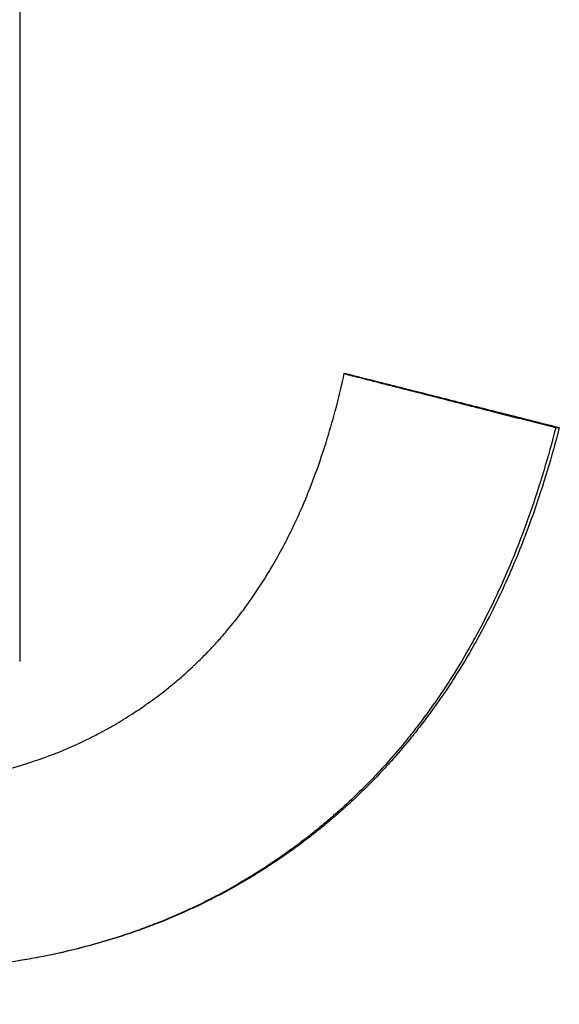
# Model space of a CAD drawing. Extents: x -1.73 to 1.71, y -0.04 to 7.54.
# Tile 8 of 12: x 0 to 0.08, y 5.43 to 5.58. Entities that reach past the tile are written whole.
import ezdxf

# ---------------------------------------------------------------- set-up
doc = ezdxf.new("R2010")
doc.units = 0
doc.header["$MEASUREMENT"] = 0
doc.linetypes.add('CHAIN', pattern=[0.7087, 0.4724, -0.0591, 0.1181, -0.0591])
doc.layers.get('0').update_dxf_attribs({"linetype": 'CONTINUOUS'})

msp = doc.modelspace()

# ---------------------------------------------------------------- linework, layer by layer
at = {"linetype": 'CHAIN'}
msp.add_line((0, 7.5375), (0, -0.045), dxfattribs=at)
msp.add_line((0.07928, 5.51869), (0.07981, 5.51869))
for points, knots in [([(-0.02222, 5.46564), (-0.01926, 5.46564), (-0.01637, 5.46578), (-0.01355, 5.46607), (-0.01074, 5.46635), (-0.008, 5.46678), (-0.00534, 5.46735), (-0.004, 5.46763), (-0.00269, 5.46795), (-0.0014, 5.46831), (0.00054, 5.46884), (0.00244, 5.46946), (0.00429, 5.47015), (0.00615, 5.47084), (0.00796, 5.47162), (0.00973, 5.47247), (0.01031, 5.47275), (0.0109, 5.47305), (0.01148, 5.47335), (0.01235, 5.4738), (0.01321, 5.47428), (0.01406, 5.47477), (0.01491, 5.47526), (0.01574, 5.47578), (0.01657, 5.47631), (0.01726, 5.47676), (0.01794, 5.47721), (0.01861, 5.47769), (0.01875, 5.47778), (0.01888, 5.47788), (0.01902, 5.47797), (0.01942, 5.47826), (0.01982, 5.47855), (0.02022, 5.47885), (0.02048, 5.47904), (0.02075, 5.47924), (0.02101, 5.47945), (0.02134, 5.4797), (0.02166, 5.47996), (0.02199, 5.48022), (0.02205, 5.48027), (0.02212, 5.48032), (0.02218, 5.48037), (0.02251, 5.48063), (0.02283, 5.4809), (0.02315, 5.48117), (0.02321, 5.48122), (0.02328, 5.48127), (0.02334, 5.48133), (0.02372, 5.48165), (0.0241, 5.48198), (0.02448, 5.48231), (0.0246, 5.48242), (0.02472, 5.48254), (0.02485, 5.48265), (0.0251, 5.48287), (0.02534, 5.4831), (0.02559, 5.48333), (0.02571, 5.48344), (0.02583, 5.48356), (0.02595, 5.48367), (0.0262, 5.4839), (0.02644, 5.48413), (0.02668, 5.48437), (0.0268, 5.48449), (0.02691, 5.48461), (0.02703, 5.48472), (0.02739, 5.48508), (0.02774, 5.48544), (0.02809, 5.48581), (0.02832, 5.48605), (0.02855, 5.4863), (0.02878, 5.48654), (0.02924, 5.48704), (0.02969, 5.48755), (0.03014, 5.48806), (0.03036, 5.48832), (0.03058, 5.48858), (0.0308, 5.48884), (0.03145, 5.48962), (0.0321, 5.49042), (0.03272, 5.49125), (0.03314, 5.49179), (0.03355, 5.49235), (0.03395, 5.49292), (0.03476, 5.49405), (0.03553, 5.49521), (0.03629, 5.49642), (0.03666, 5.49702), (0.03703, 5.49762), (0.03739, 5.49824), (0.03848, 5.5001), (0.0395, 5.50203), (0.04046, 5.50404), (0.0411, 5.50538), (0.04172, 5.50675), (0.0423, 5.50816), (0.04347, 5.51098), (0.04453, 5.51394), (0.04549, 5.51703), (0.04644, 5.52013), (0.04728, 5.52336), (0.04801, 5.52674)], [0, 0, 0, 0, 0.166667, 0.166667, 0.166667, 0.333333, 0.333333, 0.333333, 0.416667, 0.416667, 0.416667, 0.541667, 0.541667, 0.541667, 0.666667, 0.666667, 0.666667, 0.708333, 0.708333, 0.708333, 0.770833, 0.770833, 0.770833, 0.833333, 0.833333, 0.833333, 0.885417, 0.885417, 0.885417, 0.895833, 0.895833, 0.895833, 0.927083, 0.927083, 0.927083, 0.947917, 0.947917, 0.947917, 0.973958, 0.973958, 0.973958, 0.979167, 0.979167, 0.979167, 1.005208, 1.005208, 1.005208, 1.010417, 1.010417, 1.010417, 1.041667, 1.041667, 1.041667, 1.052083, 1.052083, 1.052083, 1.072917, 1.072917, 1.072917, 1.083333, 1.083333, 1.083333, 1.104167, 1.104167, 1.104167, 1.114583, 1.114583, 1.114583, 1.145833, 1.145833, 1.145833, 1.166667, 1.166667, 1.166667, 1.208333, 1.208333, 1.208333, 1.229167, 1.229167, 1.229167, 1.291667, 1.291667, 1.291667, 1.333333, 1.333333, 1.333333, 1.416667, 1.416667, 1.416667, 1.458333, 1.458333, 1.458333, 1.583333, 1.583333, 1.583333, 1.666667, 1.666667, 1.666667, 1.833333, 1.833333, 1.833333, 2, 2, 2, 2]), ([(0.04799, 5.52666), (0.04877, 5.52646), (0.04955, 5.52626), (0.05032, 5.52607), (0.0512, 5.52584), (0.05208, 5.52562), (0.05296, 5.5254), (0.05339, 5.52528), (0.05383, 5.52517), (0.05427, 5.52506), (0.05515, 5.52484), (0.05603, 5.52461), (0.0569, 5.52439), (0.05734, 5.52428), (0.05778, 5.52417), (0.05822, 5.52405), (0.0591, 5.52383), (0.05998, 5.52361), (0.06085, 5.52338), (0.06129, 5.52327), (0.06173, 5.52316), (0.06217, 5.52305), (0.06305, 5.52283), (0.06392, 5.5226), (0.0648, 5.52238), (0.06524, 5.52227), (0.06568, 5.52215), (0.06612, 5.52204), (0.067, 5.52182), (0.06787, 5.5216), (0.06875, 5.52137), (0.06919, 5.52126), (0.06963, 5.52115), (0.07007, 5.52104), (0.07314, 5.52025), (0.07621, 5.51947), (0.07928, 5.51869)], [0.00080307, 0.00080307, 0.00080307, 0.00080307, 0.00694926, 0.00694926, 0.00694926, 0.01389853, 0.01389853, 0.01389853, 0.01737316, 0.01737316, 0.01737316, 0.02432242, 0.02432242, 0.02432242, 0.02779705, 0.02779705, 0.02779705, 0.03474631, 0.03474631, 0.03474631, 0.03822094, 0.03822094, 0.03822094, 0.04517021, 0.04517021, 0.04517021, 0.04864484, 0.04864484, 0.04864484, 0.0555941, 0.0555941, 0.0555941, 0.05906873, 0.05906873, 0.05906873, 0.08339115, 0.08339115, 0.08339115, 0.08339115]), ([(0.04801, 5.52674), (0.04978, 5.52629), (0.05154, 5.52584), (0.05331, 5.5254), (0.05375, 5.52528), (0.0542, 5.52517), (0.05464, 5.52506), (0.05552, 5.52484), (0.0564, 5.52461), (0.05729, 5.52439), (0.05773, 5.52428), (0.05817, 5.52417), (0.05861, 5.52405), (0.0595, 5.52383), (0.06038, 5.52361), (0.06126, 5.52338), (0.06171, 5.52327), (0.06215, 5.52316), (0.06259, 5.52305), (0.06347, 5.52283), (0.06436, 5.5226), (0.06524, 5.52238), (0.06568, 5.52227), (0.06612, 5.52215), (0.06656, 5.52204), (0.06745, 5.52182), (0.06833, 5.5216), (0.06921, 5.52137), (0.06965, 5.52126), (0.0701, 5.52115), (0.07054, 5.52104), (0.07186, 5.5207), (0.07319, 5.52037), (0.07451, 5.52003), (0.07628, 5.51958), (0.07804, 5.51914), (0.07981, 5.51869)], [0, 0, 0, 0, 0.01389853, 0.01389853, 0.01389853, 0.01737316, 0.01737316, 0.01737316, 0.02432242, 0.02432242, 0.02432242, 0.02779705, 0.02779705, 0.02779705, 0.03474631, 0.03474631, 0.03474631, 0.03822094, 0.03822094, 0.03822094, 0.04517021, 0.04517021, 0.04517021, 0.04864484, 0.04864484, 0.04864484, 0.0555941, 0.0555941, 0.0555941, 0.05906873, 0.05906873, 0.05906873, 0.06949263, 0.06949263, 0.06949263, 0.08339115, 0.08339115, 0.08339115, 0.08339115]), ([(0.07981, 5.51869), (0.07869, 5.51434), (0.07743, 5.51016), (0.07602, 5.50616), (0.07496, 5.50315), (0.07383, 5.50024), (0.0726, 5.49743), (0.07138, 5.49462), (0.07008, 5.49191), (0.06869, 5.48929), (0.06823, 5.48842), (0.06776, 5.48756), (0.06728, 5.48671), (0.06632, 5.485), (0.06532, 5.48334), (0.06429, 5.48173), (0.06377, 5.48092), (0.06324, 5.48012), (0.06271, 5.47934), (0.06164, 5.47776), (0.06053, 5.47623), (0.05938, 5.47475), (0.05881, 5.474), (0.05823, 5.47327), (0.05764, 5.47255), (0.05676, 5.47146), (0.05585, 5.47041), (0.05492, 5.46937), (0.05461, 5.46903), (0.0543, 5.46868), (0.05399, 5.46834), (0.05336, 5.46766), (0.05273, 5.467), (0.05208, 5.46634), (0.05176, 5.46601), (0.05143, 5.46568), (0.05111, 5.46536), (0.05045, 5.46471), (0.04979, 5.46408), (0.04911, 5.46345), (0.04878, 5.46314), (0.04844, 5.46283), (0.0481, 5.46252), (0.04742, 5.46191), (0.04673, 5.4613), (0.04602, 5.46071), (0.04567, 5.46041), (0.04532, 5.46012), (0.04497, 5.45983), (0.04444, 5.45939), (0.0439, 5.45896), (0.04336, 5.45854), (0.04318, 5.4584), (0.04299, 5.45825), (0.04281, 5.45811), (0.04245, 5.45784), (0.04209, 5.45756), (0.04172, 5.45728), (0.04154, 5.45715), (0.04135, 5.45701), (0.04117, 5.45688), (0.04062, 5.45647), (0.04006, 5.45607), (0.0395, 5.45568), (0.03913, 5.45541), (0.03876, 5.45516), (0.03838, 5.4549), (0.03763, 5.45439), (0.03687, 5.45389), (0.0361, 5.4534), (0.03572, 5.45315), (0.03533, 5.45291), (0.03495, 5.45268), (0.03418, 5.4522), (0.0334, 5.45173), (0.03261, 5.45128), (0.03222, 5.45106), (0.03182, 5.45083), (0.03143, 5.45061), (0.03024, 5.44995), (0.02903, 5.44932), (0.02781, 5.44871), (0.027, 5.4483), (0.02618, 5.44791), (0.02535, 5.44753), (0.0237, 5.44677), (0.02202, 5.44605), (0.02032, 5.44539), (0.01946, 5.44505), (0.0186, 5.44473), (0.01773, 5.44442), (0.016, 5.4438), (0.01424, 5.44323), (0.01245, 5.44271), (0.01156, 5.44245), (0.01066, 5.4422), (0.00975, 5.44196), (0.00794, 5.44148), (0.0061, 5.44105), (0.00423, 5.44067), (0.00329, 5.44048), (0.00235, 5.4403), (0.00141, 5.44013), (-0.00144, 5.43963), (-0.00434, 5.43924), (-0.0073, 5.43896), (-0.01126, 5.43857), (-0.01531, 5.43838), (-0.01948, 5.43838)], [0, 0, 0, 0, 0.166667, 0.166667, 0.166667, 0.291667, 0.291667, 0.291667, 0.416667, 0.416667, 0.416667, 0.458333, 0.458333, 0.458333, 0.541667, 0.541667, 0.541667, 0.583333, 0.583333, 0.583333, 0.666667, 0.666667, 0.666667, 0.708333, 0.708333, 0.708333, 0.770833, 0.770833, 0.770833, 0.791667, 0.791667, 0.791667, 0.833333, 0.833333, 0.833333, 0.854167, 0.854167, 0.854167, 0.895833, 0.895833, 0.895833, 0.916667, 0.916667, 0.916667, 0.958333, 0.958333, 0.958333, 0.979167, 0.979167, 0.979167, 1.010417, 1.010417, 1.010417, 1.020833, 1.020833, 1.020833, 1.041667, 1.041667, 1.041667, 1.052083, 1.052083, 1.052083, 1.083333, 1.083333, 1.083333, 1.104167, 1.104167, 1.104167, 1.145833, 1.145833, 1.145833, 1.166667, 1.166667, 1.166667, 1.208333, 1.208333, 1.208333, 1.229167, 1.229167, 1.229167, 1.291667, 1.291667, 1.291667, 1.333333, 1.333333, 1.333333, 1.416667, 1.416667, 1.416667, 1.458333, 1.458333, 1.458333, 1.541667, 1.541667, 1.541667, 1.583333, 1.583333, 1.583333, 1.666667, 1.666667, 1.666667, 1.708333, 1.708333, 1.708333, 1.833333, 1.833333, 1.833333, 2, 2, 2, 2]), ([(0.07928, 5.51869), (0.07817, 5.51434), (0.07691, 5.51016), (0.07551, 5.50616), (0.07446, 5.50315), (0.07333, 5.50024), (0.07212, 5.49743), (0.07171, 5.4965), (0.0713, 5.49557), (0.07088, 5.49465), (0.07003, 5.49282), (0.06915, 5.49104), (0.06823, 5.48929), (0.06777, 5.48842), (0.06731, 5.48756), (0.06683, 5.48671), (0.06587, 5.485), (0.06488, 5.48334), (0.06386, 5.48173), (0.06334, 5.48092), (0.06282, 5.48012), (0.06229, 5.47934), (0.06122, 5.47776), (0.06012, 5.47623), (0.05899, 5.47475), (0.05842, 5.474), (0.05784, 5.47327), (0.05726, 5.47255), (0.05638, 5.47146), (0.05548, 5.47041), (0.05456, 5.46937), (0.05425, 5.46903), (0.05394, 5.46868), (0.05363, 5.46834), (0.05301, 5.46766), (0.05237, 5.467), (0.05173, 5.46634), (0.05141, 5.46601), (0.05109, 5.46568), (0.05076, 5.46536), (0.05011, 5.46471), (0.04945, 5.46408), (0.04879, 5.46345), (0.04845, 5.46314), (0.04812, 5.46283), (0.04778, 5.46252), (0.04727, 5.46206), (0.04676, 5.46161), (0.04624, 5.46116), (0.04606, 5.46101), (0.04589, 5.46086), (0.04572, 5.46071), (0.04546, 5.46049), (0.04519, 5.46027), (0.04493, 5.46005), (0.04467, 5.45983), (0.0444, 5.45961), (0.04414, 5.45939), (0.04405, 5.45932), (0.04396, 5.45925), (0.04387, 5.45918), (0.04369, 5.45903), (0.04351, 5.45889), (0.04333, 5.45875), (0.04325, 5.45868), (0.04316, 5.45861), (0.04307, 5.45854), (0.04289, 5.4584), (0.04271, 5.45825), (0.04253, 5.45811), (0.04244, 5.45804), (0.04235, 5.45798), (0.04226, 5.45791), (0.04199, 5.4577), (0.04171, 5.45749), (0.04144, 5.45728), (0.04126, 5.45715), (0.04108, 5.45701), (0.04089, 5.45688), (0.04035, 5.45647), (0.03979, 5.45607), (0.03924, 5.45568), (0.03887, 5.45541), (0.0385, 5.45516), (0.03812, 5.4549), (0.03738, 5.45439), (0.03662, 5.45389), (0.03586, 5.4534), (0.03548, 5.45315), (0.0351, 5.45291), (0.03471, 5.45268), (0.03395, 5.4522), (0.03317, 5.45173), (0.03239, 5.45128), (0.032, 5.45106), (0.03161, 5.45083), (0.03122, 5.45061), (0.03004, 5.44995), (0.02884, 5.44932), (0.02763, 5.44871), (0.02682, 5.4483), (0.02601, 5.44791), (0.02518, 5.44753), (0.02354, 5.44677), (0.02187, 5.44605), (0.02018, 5.44539), (0.01933, 5.44505), (0.01848, 5.44473), (0.01762, 5.44442), (0.01589, 5.4438), (0.01415, 5.44323), (0.01237, 5.44271), (0.01148, 5.44245), (0.01059, 5.4422), (0.00969, 5.44196), (0.00788, 5.44148), (0.00606, 5.44105), (0.0042, 5.44067), (0.00327, 5.44048), (0.00234, 5.4403), (0.0014, 5.44013), (0.00093, 5.44005), (0.00047, 5.43997), (0, 5.4399)], [0, 0, 0, 0, 0.166667, 0.166667, 0.166667, 0.291667, 0.291667, 0.291667, 0.333333, 0.333333, 0.333333, 0.416667, 0.416667, 0.416667, 0.458333, 0.458333, 0.458333, 0.541667, 0.541667, 0.541667, 0.583333, 0.583333, 0.583333, 0.666667, 0.666667, 0.666667, 0.708333, 0.708333, 0.708333, 0.770833, 0.770833, 0.770833, 0.791667, 0.791667, 0.791667, 0.833333, 0.833333, 0.833333, 0.854167, 0.854167, 0.854167, 0.895833, 0.895833, 0.895833, 0.916667, 0.916667, 0.916667, 0.947917, 0.947917, 0.947917, 0.958333, 0.958333, 0.958333, 0.973958, 0.973958, 0.973958, 0.989583, 0.989583, 0.989583, 0.994792, 0.994792, 0.994792, 1.005208, 1.005208, 1.005208, 1.010417, 1.010417, 1.010417, 1.020833, 1.020833, 1.020833, 1.026042, 1.026042, 1.026042, 1.041667, 1.041667, 1.041667, 1.052083, 1.052083, 1.052083, 1.083333, 1.083333, 1.083333, 1.104167, 1.104167, 1.104167, 1.145833, 1.145833, 1.145833, 1.166667, 1.166667, 1.166667, 1.208333, 1.208333, 1.208333, 1.229167, 1.229167, 1.229167, 1.291667, 1.291667, 1.291667, 1.333333, 1.333333, 1.333333, 1.416667, 1.416667, 1.416667, 1.458333, 1.458333, 1.458333, 1.541667, 1.541667, 1.541667, 1.583333, 1.583333, 1.583333, 1.666667, 1.666667, 1.666667, 1.708333, 1.708333, 1.708333, 1.728858, 1.728858, 1.728858, 1.728858])]:
    msp.add_open_spline(points, degree=3, knots=knots)

doc.saveas('drawing.dxf')
